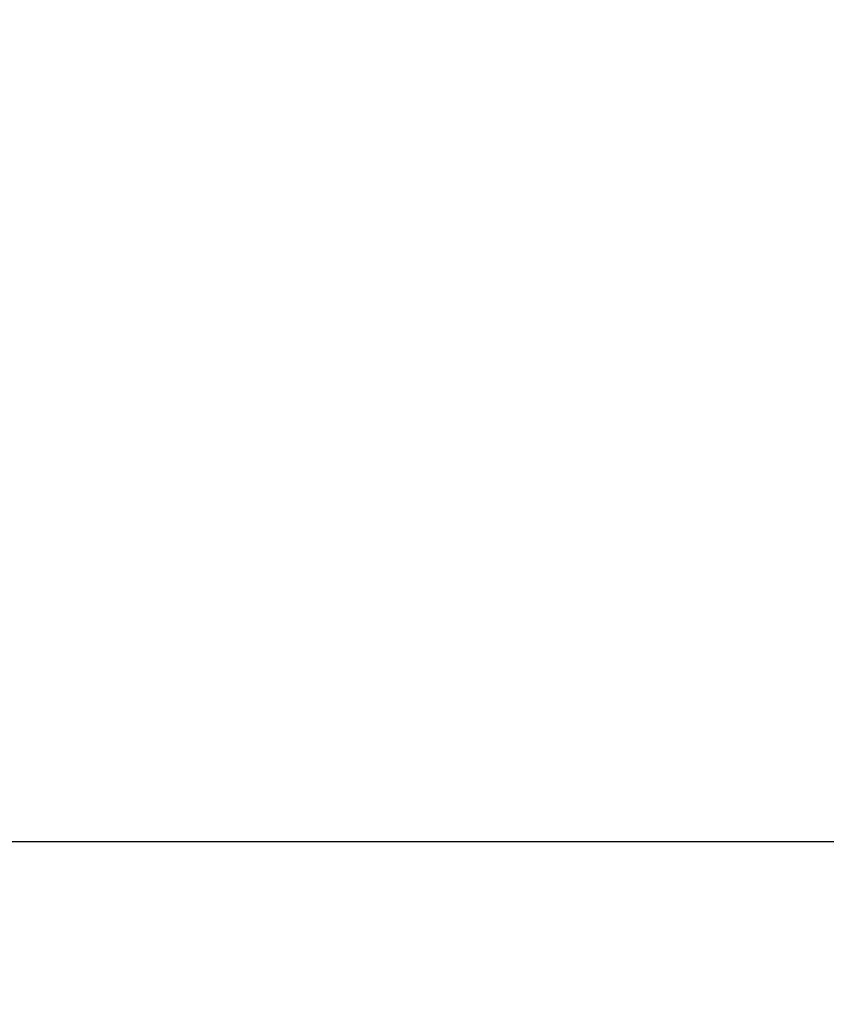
# Model space of a CAD drawing. Header units: feet. Extents: x 0 to 152508, y 0 to 59424.
# Tile 64 of 122: x 152374.086 to 152374.824, y 59279.398 to 59280.299. Entities that reach past the tile are written whole.
import ezdxf
from ezdxf import colors
from ezdxf.entities.mleader import LeaderData, LeaderLine
from ezdxf.math import Vec2, Vec3

# ---------------------------------------------------------------- set-up
doc = ezdxf.new("R2010")
doc.units = ezdxf.units.FT
doc.header["$LTSCALE"] = 0.05
doc.header["$MEASUREMENT"] = 0
doc.layers.add('Bridge plan$0$BR_P_Rail_Object', color=251, linetype='Continuous', lineweight=30)
doc.layers.add('Trellis Base$0$L-ANNO-NOTE', color=30, linetype='Continuous')
doc.styles.add('Trellis Base$0$ARIAL', font='arial.ttf', dxfattribs={"width": 0.9})

# ---------------------------------------------------------------- blocks, each defined once
blk = doc.blocks.new('Bridge plan')
at = {"layer": 'Bridge plan$0$BR_P_Rail_Object', "lineweight": -3}
blk.add_line((1828195.65275, 711480.80948), (1828078.81185, 711480.80948), dxfattribs=at)
blk = doc.blocks.new('Trellis Base')
blk.add_blockref('Bridge plan', (-1675739.06326, -652201.2631))
at = {"layer": 'Trellis Base$0$L-ANNO-NOTE'}
ml = blk.add_multileader_mtext('Standard', dxfattribs=at)
ml.set_content('W. LIVINGSTON AVENUE', color=11, style='Trellis Base$0$ARIAL')
ml.set_leader_properties()
ml.build(insert=Vec2(0, 0))
ml.multileader.update_dxf_attribs({"has_dogleg": 0, "dogleg_length": 0.36, "arrow_head_size": 1.25, "scale": 10})
ctx = ml.context
ctx.base_point, ctx.scale, ctx.char_height, ctx.arrow_head_size, ctx.landing_gap_size, ctx.plane_origin, ctx.plane_x_axis, ctx.plane_y_axis = Vec3(152493.43334, 59387.86988), 10, 1.25, 1.25, 0.5, Vec3(152496.48171, 59382.31385), Vec3(0.234739, 0.972058), Vec3(-0.972058, 0.234739)
notes = []
notes.append((ctx, [(0, (0, 0, 0), (0, 0), (1, 0), 1, [])]))
ctx.mtext.insert, ctx.mtext.text_direction, ctx.mtext.rotation, ctx.mtext.flow_direction = Vec3(152492.93282, 59388.50512), Vec3(0.234739, 0.972058), 1.333846, 5
ml = blk.add_multileader_mtext('Standard', dxfattribs=at)
ml.set_content('S. FRONT STREET', color=11, style='Trellis Base$0$ARIAL')
ml.set_leader_properties()
ml.build(insert=Vec2(0, 0))
ml.multileader.update_dxf_attribs({"has_dogleg": 0, "dogleg_length": 0.36, "arrow_head_size": 1.25, "scale": 10})
ctx = ml.context
ctx.base_point, ctx.scale, ctx.char_height, ctx.arrow_head_size, ctx.landing_gap_size, ctx.plane_origin = Vec3(152391.69845, 59316.60245), 10, 1.25, 1.25, 0.5, Vec3(152387.01324, 59312.33504)
notes.append((ctx, [(0, (0, 0, 0), (0, 0), (1, 0), 1, [])]))
ctx.mtext.insert, ctx.mtext.flow_direction = Vec3(152392.19845, 59317.2381), 5
for ctx, leaders in notes:
    for number, flags, end, landing, length, lines in leaders:
        leader = LeaderData()
        leader.index, (leader.has_last_leader_line, leader.has_dogleg_vector, leader.attachment_direction) = number, flags
        leader.last_leader_point, leader.dogleg_vector, leader.dogleg_length = Vec3(end), Vec3(landing), length
        for number, points, colour, breaks in lines:
            line = LeaderLine()
            line.index, line.vertices, line.color, line.breaks = number, Vec3.list(points), colors.encode_raw_color(colour), breaks
            leader.lines.append(line)
        ctx.leaders.append(leader)

msp = doc.modelspace()

# ---------------------------------------------------------------- block references
msp.add_blockref('Trellis Base', (0, 0))

doc.saveas('drawing.dxf')
